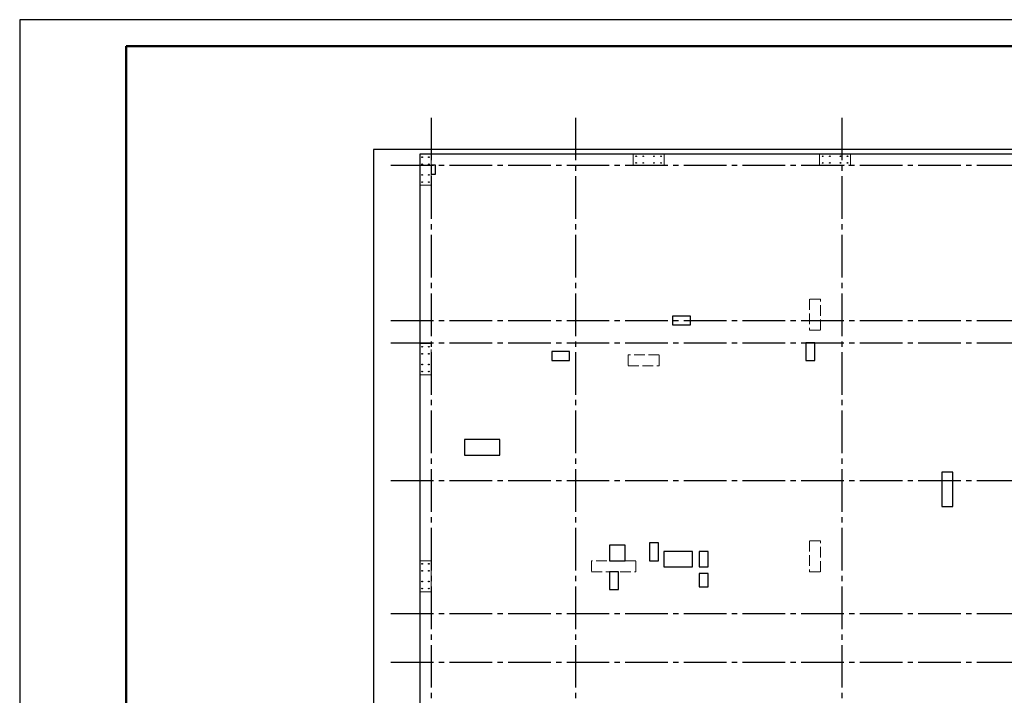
# Model space of a CAD drawing. Header units: millimetres. Extents: x 0 to 50400, y 0 to 35640.
# Tile 4 of 8: x 0 to 22175, y 20419 to 35640. Entities that reach past the tile are written whole.
import ezdxf

# ---------------------------------------------------------------- set-up
doc = ezdxf.new("R2010")
doc.units = ezdxf.units.MM
doc.linetypes.add('______2', pattern=[324, 240, -84])
doc.linetypes.add('______5', pattern=[1320, 960, -120, 120, -120])
for name, color, linetype, lineweight in [('Standard', 7, 'Continuous', 25), ('Выпуски арматуры Г-обр.', 52, 'Continuous', 25), ('ЖБ Перекрытие верхний уровень', 7, 'Continuous', 35), ('ЖБ Пилон', 7, 'Continuous', 35)]:
    doc.layers.add(name, color=color, linetype=linetype, lineweight=lineweight)
doc.layers.add('Оси', color=7, linetype='______5', true_color=0x656565)

msp = doc.modelspace()

# ---------------------------------------------------------------- linework, layer by layer
at = {"layer": 'Standard', "color": 7, "linetype": 'Continuous', "lineweight": 25, "transparency": 33554687}
msp.add_line((2400, 35040), (2400, 1270), dxfattribs=at)
msp.add_lwpolyline([(0, 0), (50400, 0), (50400, 35640), (0, 35640), (0, 0)], close=True, dxfattribs=at)
at = {"layer": 'Standard', "color": 7, "linetype": 'Continuous', "lineweight": 50, "transparency": 33554687}
msp.add_lwpolyline([(2400, 35040), (49800, 35040), (49800, 600), (2400, 600), (2400, 35040)], close=True, dxfattribs=at)
at = {"layer": 'Standard', "color": 254, "linetype": 'Continuous', "lineweight": -3, "true_color": 0xc4c4ff, "transparency": 33554687}
msp.add_lwpolyline([(7965, 10212), (40265, 10212), (40265, 32712), (7965, 32712), (7965, 10212)], dxfattribs=at)
at = {"layer": 'Выпуски арматуры Г-обр.', "color": 7, "linetype": 'Continuous', "lineweight": 25, "transparency": 33554687}
for centre in [(9065, 32542), (9065, 32382), (9215, 32542), (9215, 32382), (13885, 32562), (13885, 32412), (14045, 32562), (14045, 32412), (14285, 32562), (14285, 32412), (14445, 32562), (14445, 32412), (18085, 32562), (18085, 32412), (18245, 32562), (18245, 32412), (18485, 32562), (18485, 32412), (18645, 32562), (18645, 32412), (9065, 32142), (9065, 31982), (9215, 32142), (9215, 31982), (9065, 28272), (9215, 28272), (9065, 28112), (9215, 28112), (9065, 27872), (9065, 27712), (9215, 27872), (9215, 27712), (9065, 23382), (9215, 23382), (9065, 23222), (9215, 23222), (9065, 22982), (9215, 22982), (9065, 22822), (9215, 22822)]:
    msp.add_circle(centre, 8, dxfattribs=at)
at = {"layer": 'ЖБ Перекрытие верхний уровень', "color": 7, "linetype": 'Continuous', "lineweight": 25, "transparency": 33554687}
for p, q in [((23895, 32612), (9015, 32612)), ((9015, 32612), (9015, 13662)), ((9365, 32362), (9265, 32362)), ((9265, 32362), (9265, 32162)), ((9265, 32162), (9365, 32162)), ((9365, 32162), (9365, 32362)), ((15105, 28962), (14705, 28962)), ((14705, 28962), (14705, 28762)), ((15105, 28762), (15105, 28962)), ((14705, 28762), (15105, 28762)), ((17705, 28362), (17705, 27962)), ((17905, 28362), (17705, 28362)), ((17905, 27962), (17905, 28362)), ((12385, 28162), (11985, 28162)), ((11985, 28162), (11985, 27962)), ((11985, 27962), (12385, 27962)), ((12385, 27962), (12385, 28162)), ((17705, 27962), (17905, 27962)), ((10815, 26182), (10015, 26182)), ((10015, 26182), (10015, 25832)), ((10815, 25832), (10815, 26182)), ((10015, 25832), (10815, 25832)), ((20765, 25443), (20765, 24673)), ((21015, 25443), (20765, 25443)), ((21015, 24673), (21015, 25443)), ((20765, 24673), (21015, 24673)), ((13635, 23802), (13285, 23802)), ((13285, 23802), (13285, 23452)), ((13635, 23452), (13635, 23802)), ((14185, 23852), (14185, 23452)), ((14385, 23852), (14185, 23852)), ((14385, 23452), (14385, 23852)), ((15155, 23662), (14505, 23662)), ((14505, 23662), (14505, 23312)), ((15155, 23312), (15155, 23662)), ((15305, 23662), (15305, 23312)), ((15505, 23662), (15305, 23662)), ((15505, 23312), (15505, 23662)), ((13285, 23452), (13635, 23452)), ((14185, 23452), (14385, 23452)), ((14505, 23312), (15155, 23312)), ((15305, 23312), (15505, 23312)), ((13285, 23202), (13285, 22802)), ((13485, 23202), (13285, 23202)), ((13485, 22802), (13485, 23202)), ((15305, 23162), (15305, 22862)), ((15505, 23162), (15305, 23162)), ((15505, 22862), (15505, 23162)), ((15305, 22862), (15505, 22862)), ((13285, 22802), (13485, 22802))]:
    msp.add_line(p, q, dxfattribs=at)
at = {"layer": 'ЖБ Пилон', "color": 250, "linetype": '______2', "lineweight": 13, "true_color": 0x3b3b3b, "transparency": 33554687}
for p, q in [((9265, 32612), (9015, 32612)), ((9015, 32612), (9015, 31912)), ((9265, 31912), (9265, 32612)), ((14515, 32612), (13815, 32612)), ((13815, 32612), (13815, 32362)), ((14515, 32362), (14515, 32612)), ((18715, 32612), (18015, 32612)), ((18015, 32612), (18015, 32362)), ((18715, 32362), (18715, 32612)), ((13815, 32362), (14515, 32362)), ((18015, 32362), (18715, 32362)), ((9015, 31912), (9265, 31912)), ((18035, 29342), (17785, 29342)), ((17785, 29342), (17785, 28642)), ((18035, 28642), (18035, 29342)), ((17785, 28642), (18035, 28642)), ((9265, 28342), (9015, 28342)), ((9015, 28342), (9015, 27642)), ((9265, 27642), (9265, 28342)), ((14405, 28092), (13705, 28092)), ((13705, 28092), (13705, 27842)), ((14405, 27842), (14405, 28092)), ((13705, 27842), (14405, 27842)), ((9015, 27642), (9265, 27642)), ((18035, 23902), (17785, 23902)), ((17785, 23902), (17785, 23202)), ((18035, 23202), (18035, 23902)), ((9265, 23452), (9015, 23452)), ((9015, 23452), (9015, 22752)), ((9265, 22752), (9265, 23452)), ((13875, 23452), (12875, 23452)), ((12875, 23452), (12875, 23202)), ((13875, 23202), (13875, 23452)), ((12875, 23202), (13875, 23202)), ((17785, 23202), (18035, 23202)), ((9015, 22752), (9265, 22752))]:
    msp.add_line(p, q, dxfattribs=at)
at = {"layer": 'Оси', "color": 8, "linetype": '______5', "lineweight": -3, "transparency": 33554687}
for p, q in [((9265, 33432), (9265, 8317)), ((12515, 33432), (12515, 8317)), ((18515, 33432), (18515, 8317)), ((8359, 32362), (42964, 32362)), ((8359, 28862), (42964, 28862)), ((8359, 28362), (42964, 28362)), ((8359, 25262), (42964, 25262)), ((8359, 22262), (42964, 22262)), ((8359, 21162), (42964, 21162))]:
    msp.add_line(p, q, dxfattribs=at)

doc.saveas('drawing.dxf')
